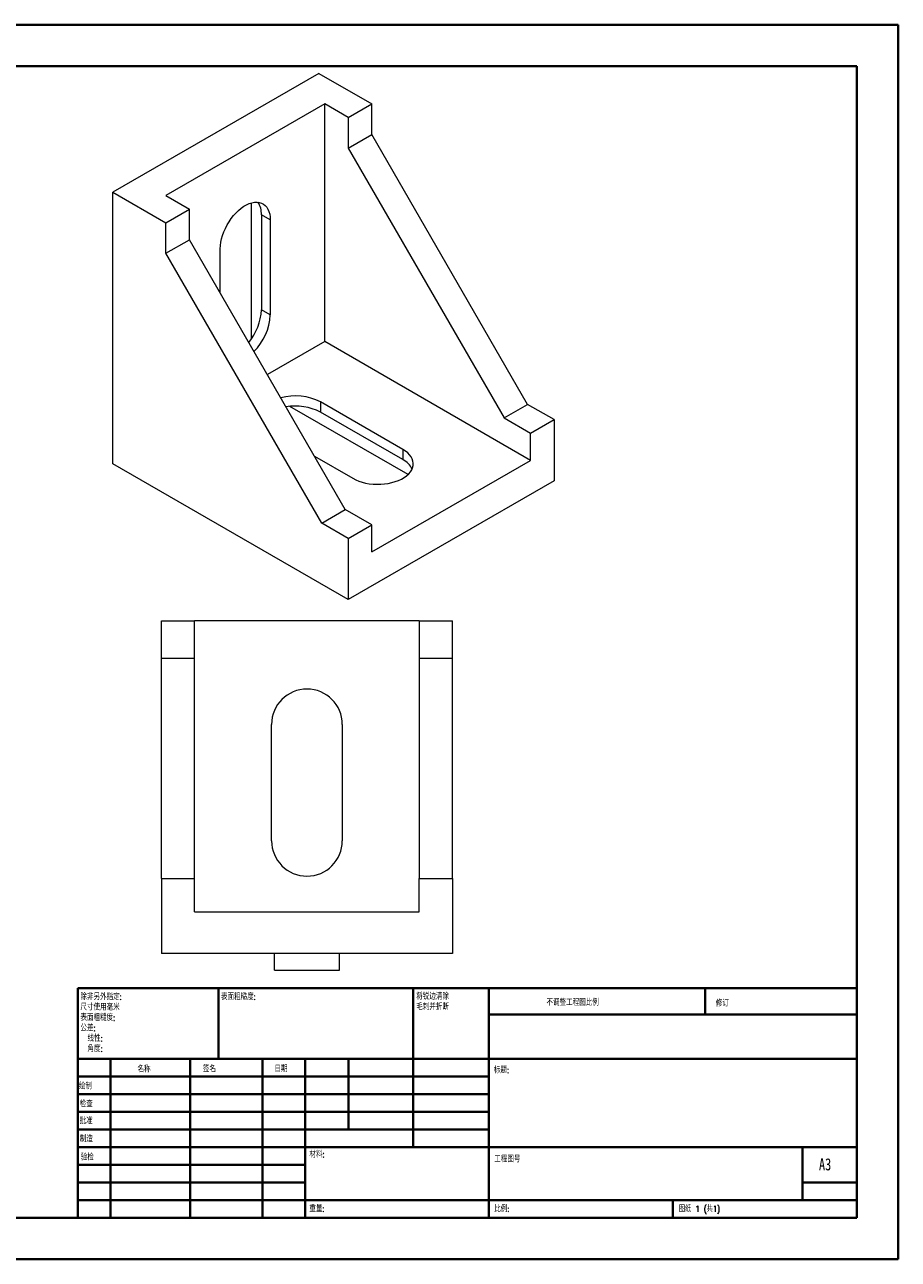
# Model space of a CAD drawing. Header units: millimetres. Extents: x 0 to 420, y 0 to 297.
# Tile 2 of 2: x 210 to 420, y 0 to 297. Entities that reach past the tile are written whole.
import ezdxf

# ---------------------------------------------------------------- set-up
doc = ezdxf.new("R2010")
doc.units = ezdxf.units.MM
doc.styles.add('SLDTEXTSTYLE0', font='TXT', dxfattribs={"width": 0.75, "bigfont": 'bigfont'})
doc.styles.add('SLDTEXTSTYLE1', font='TXT', dxfattribs={"width": 0.75})
doc.styles.add('SLDTEXTSTYLE2', font='TXT', dxfattribs={"width": 0.694444, "bigfont": 'bigfont'})

# ---------------------------------------------------------------- blocks, each defined once
blk = doc.blocks.new('SW_NOTE_0')
at = {"color": 0, "linetype": 'Continuous', "lineweight": 0, "char_height": 1.5, "attachment_point": 1, "style": 'SLDTEXTSTYLE0'}
for s, insert in [('\\M+18FAB锐边\\M+190B4\\M+18F9C', (0, 1.93)), ('\\M+196D1\\M+18E68\\M+19BF3\\M+190DC\\M+19266', (0, -0.57))]:
    blk.add_mtext(s, dxfattribs=dict(at, insert=insert))
blk = doc.blocks.new('SW_NOTE_1')
at = {"color": 0, "linetype": 'Continuous', "lineweight": 0, "char_height": 1.5, "attachment_point": 1, "style": 'SLDTEXTSTYLE0'}
for s, insert in [('\\M+18F9C\\M+194F1另\\M+18A4F\\M+18E77\\M+192E8:', (0, 1.93)), ('\\M+18EDA\\M+190A1\\M+18E67\\M+19770\\M+19F7C\\M+195C4', (0, -0.57)), ('\\M+1955C\\M+196CA\\M+19165糙\\M+19378:', (0, -3.07)), ('\\M+18CF6\\M+18DB7:', (0, -5.57)), ('线\\M+190AB:', (1.69, -8.07)), ('\\M+18A70\\M+19378:', (1.69, -10.57))]:
    blk.add_mtext(s, dxfattribs=dict(at, insert=insert))

msp = doc.modelspace()

# ---------------------------------------------------------------- linework, layer by layer
at = {"color": 7, "linetype": 'Continuous', "lineweight": 40}
for p, q in [((0.08, 297.21), (420.08, 297.21)), ((420.08, 0.21), (420.08, 297.21)), ((25.08, 287.21), (410.08, 287.21)), ((410.08, 287.21), (410.08, 10.21)), ((222.88, 65.46), (410.08, 65.46)), ((222.88, 65.46), (222.88, 10.21)), ((256.68, 48.46), (256.68, 65.46)), ((303.48, 65.46), (303.48, 27.21)), ((321.68, 65.46), (321.68, 10.21)), ((373.68, 59.09), (373.68, 65.46)), ((410.08, 59.09), (321.68, 59.09)), ((410.08, 48.46), (222.88, 48.46)), ((230.68, 48.46), (230.68, 10.21)), ((249.87, 48.46), (249.87, 10.21)), ((267.28, 48.46), (267.28, 10.21)), ((277.48, 10.21), (277.48, 48.46)), ((287.88, 31.46), (287.88, 48.46)), ((321.68, 44.21), (222.88, 44.21)), ((321.68, 39.96), (222.88, 39.96)), ((321.68, 35.71), (222.88, 35.71)), ((321.68, 31.46), (222.88, 31.46)), ((277.48, 27.21), (222.88, 27.21)), ((277.48, 27.21), (410.08, 27.21)), ((397.08, 14.46), (397.08, 27.21)), ((277.48, 22.96), (222.88, 22.96)), ((277.48, 18.71), (222.88, 18.71)), ((410.08, 18.71), (397.08, 18.71)), ((222.88, 14.46), (410.08, 14.46)), ((365.88, 10.21), (365.88, 14.46)), ((25.08, 10.21), (410.08, 10.21)), ((0.08, 0.21), (420.08, 0.21))]:
    msp.add_line(p, q, dxfattribs=at)
at = {"color": 7, "linetype": 'Continuous', "lineweight": 15}
for p, q in [((280.78, 285.49), (231.28, 256.92)), ((280.78, 285.49), (293.51, 278.14)), ((282.19, 278.14), (244.01, 256.1)), ((282.19, 220.99), (282.19, 278.14)), ((287.85, 274.88), (282.19, 278.14)), ((287.85, 274.88), (293.51, 278.14)), ((293.51, 270.8), (293.51, 278.14)), ((287.85, 274.88), (287.85, 267.53)), ((287.85, 267.53), (293.51, 270.8)), ((330.98, 205.88), (293.51, 270.8)), ((287.85, 267.53), (325.33, 202.62)), ((231.28, 191.6), (231.28, 256.92)), ((231.28, 256.92), (244.01, 249.57)), ((244.01, 256.1), (249.66, 252.84)), ((244.01, 249.57), (249.66, 252.84)), ((249.66, 245.49), (249.66, 252.84)), ((264.51, 254.34), (264.51, 221.56)), ((244.01, 242.22), (244.01, 249.57)), ((269.11, 250.24), (266.99, 251.47)), ((266.99, 251.47), (266.99, 228.61)), ((269.11, 250.24), (269.11, 227.38)), ((244.01, 242.22), (249.66, 245.49)), ((287.14, 180.58), (249.66, 245.49)), ((281.48, 177.31), (244.01, 242.22)), ((257.09, 232.63), (257.09, 243.31)), ((269.11, 227.38), (266.99, 228.61)), ((282.19, 220.99), (268.41, 213.03)), ((331.69, 192.41), (282.19, 220.99)), ((302.23, 189.01), (273.85, 205.39)), ((300.99, 195.03), (281.19, 206.46)), ((281.19, 206.46), (281.19, 204.01)), ((325.33, 202.62), (330.98, 205.88)), ((337.35, 202.21), (330.98, 205.88)), ((300.99, 192.58), (281.19, 204.01)), ((325.33, 202.62), (331.69, 198.95)), ((331.69, 198.95), (337.35, 202.21)), ((337.35, 202.21), (337.35, 187.51)), ((331.69, 192.41), (331.69, 198.95)), ((279.72, 193.43), (288.97, 188.09)), ((300.99, 195.03), (300.99, 192.58)), ((287.85, 158.94), (231.28, 191.6)), ((293.51, 170.37), (331.69, 192.41)), ((337.35, 187.51), (287.85, 158.94)), ((281.48, 177.31), (287.14, 180.58)), ((293.51, 176.9), (287.14, 180.58)), ((287.85, 173.64), (281.48, 177.31)), ((287.85, 173.64), (293.51, 176.9)), ((293.51, 170.37), (293.51, 176.9)), ((287.85, 173.64), (287.85, 158.94)), ((242.93, 153.81), (250.93, 153.81)), ((242.93, 144.81), (242.93, 153.81)), ((250.93, 144.81), (250.93, 153.81)), ((304.93, 153.81), (250.93, 153.81)), ((304.93, 153.81), (312.93, 153.81)), ((304.93, 153.81), (304.93, 144.81)), ((312.93, 144.81), (312.93, 153.81)), ((242.93, 144.81), (250.93, 144.81)), ((242.93, 91.81), (242.93, 144.81)), ((250.93, 91.81), (250.93, 144.81)), ((304.93, 144.81), (312.93, 144.81)), ((304.93, 144.81), (304.93, 91.81)), ((312.93, 91.81), (312.93, 144.81)), ((269.43, 100.89), (269.43, 128.89)), ((286.43, 128.89), (286.43, 100.89)), ((242.93, 91.81), (242.93, 73.81)), ((242.93, 91.81), (250.93, 91.81)), ((250.93, 83.81), (250.93, 91.81)), ((304.93, 83.81), (304.93, 91.81)), ((304.93, 91.81), (312.93, 91.81)), ((312.93, 91.81), (312.93, 73.81)), ((250.93, 83.81), (304.93, 83.81)), ((312.93, 73.81), (242.93, 73.81)), ((270.13, 69.81), (270.13, 73.81)), ((285.73, 69.81), (285.73, 73.81)), ((270.13, 69.81), (285.73, 69.81))]:
    msp.add_line(p, q, dxfattribs=at)
at = {"color": 7, "linetype": 'Continuous', "lineweight": 15, "flags": 128}
for points in [[(257.09, 243.31), (257.12, 244.08), (257.23, 244.88), (257.4, 245.7), (257.65, 246.54), (257.95, 247.38), (258.32, 248.21), (258.74, 249.03), (259.21, 249.82), (259.73, 250.57), (260.28, 251.28), (260.88, 251.94), (261.49, 252.53), (262.13, 253.06), (262.77, 253.52), (263.43, 253.89), (264.07, 254.19), (264.71, 254.39), (265.32, 254.51), (265.92, 254.53), (266.47, 254.47), (266.99, 254.31), (267.46, 254.07), (267.88, 253.74), (268.25, 253.33), (268.55, 252.84), (268.8, 252.28), (268.97, 251.66), (269.08, 250.97), (269.11, 250.24)], [(288.97, 188.09), (289.65, 187.74), (290.4, 187.43), (291.2, 187.17), (292.04, 186.96), (292.92, 186.8), (293.83, 186.7), (294.75, 186.66), (295.67, 186.67), (296.58, 186.74), (297.47, 186.87), (298.33, 187.06), (299.16, 187.29), (299.93, 187.58), (300.65, 187.91), (301.3, 188.29), (301.88, 188.7), (302.38, 189.15), (302.78, 189.62), (303.1, 190.12), (303.32, 190.64), (303.45, 191.17), (303.47, 191.7), (303.4, 192.23), (303.22, 192.75), (302.95, 193.26), (302.59, 193.74), (302.14, 194.21), (301.6, 194.64), (300.99, 195.03)]]:
    msp.add_lwpolyline(points, dxfattribs=at)
at = {"color": 7, "linetype": 'Continuous', "lineweight": 15}
for centre, radius, start, end in [((261.77, 251.68), 5.22, 357.7092, 32.9299), ((253.95, 229.21), 13.05, 319.8319, 357.3681), ((255.8, 228.07), 13.33, 314.7598, 357.0424), ((275.13, 194.59), 13.33, 62.9614, 105.2382), ((275.19, 192.42), 13.05, 62.6354, 100.167), ((298.56, 187.96), 5.22, 27.0807, 62.2937), ((277.93, 128.89), 8.5, 0, 180), ((277.93, 100.89), 8.5, 180, 0)]:
    msp.add_arc(centre, radius, start, end, dxfattribs=at)

# ---------------------------------------------------------------- block references
at = {"color": 7, "linetype": 'Continuous', "lineweight": 0}
for name, p in [('SW_NOTE_1', (223.47, 62.2)), ('SW_NOTE_0', (304.19, 62.28))]:
    msp.add_blockref(name, p, dxfattribs=at)

# ---------------------------------------------------------------- texts
at = {"color": 7, "linetype": 'Continuous', "lineweight": 0, "attachment_point": 1}
for s, insert, char_height, style in [('\\M+1955C\\M+196CA\\M+19165糙\\M+19378:', (257.25, 64.13), 1.5, 'SLDTEXTSTYLE0'), ('\\M+19573调\\M+190AE\\M+18D48\\M+192F6图\\M+194E4\\M+197E1', (335.49, 62.75), 1.5, 'SLDTEXTSTYLE0'), ('\\M+18F43订', (376.21, 62.55), 1.5, 'SLDTEXTSTYLE0'), ('\\M+196BC\\M+18FCC', (237.2, 46.72), 1.5, 'SLDTEXTSTYLE0'), ('签\\M+196BC', (252.91, 46.78), 1.5, 'SLDTEXTSTYLE0'), ('\\M+193FA\\M+18AFA', (270.09, 46.79), 1.5, 'SLDTEXTSTYLE0'), ('标题:', (322.84, 46.49), 1.5, 'SLDTEXTSTYLE0'), ('绘\\M+190A7', (223.09, 42.64), 1.5, 'SLDTEXTSTYLE0'), ('检查', (223.29, 38.37), 1.5, 'SLDTEXTSTYLE0'), ('\\M+194E1\\M+18F79', (223.28, 34.28), 1.5, 'SLDTEXTSTYLE0'), ('\\M+190A7\\M+191A2', (223.33, 29.95), 1.5, 'SLDTEXTSTYLE0'), ('验检', (223.55, 25.56), 1.5, 'SLDTEXTSTYLE0'), ('\\M+18DDE\\M+197BF:', (278.52, 26.2), 1.5, 'SLDTEXTSTYLE0'), ('\\M+18D48\\M+192F6图\\M+18D86', (322.95, 25.08), 1.5, 'SLDTEXTSTYLE0'), ('A3', (401, 24.52), 2.91, 'SLDTEXTSTYLE1'), ('\\M+18F64\\M+197CA:', (278.5, 13.16), 1.4986, 'SLDTEXTSTYLE0'), ('\\M+194E4\\M+197E1:', (322.95, 13.11), 1.5, 'SLDTEXTSTYLE0'), ('图纸 1 (\\M+18BA41)', (367.36, 13.11), 1.5, 'SLDTEXTSTYLE2')]:
    msp.add_mtext(s, dxfattribs=dict(at, insert=insert, char_height=char_height, style=style))

doc.saveas('drawing.dxf')
